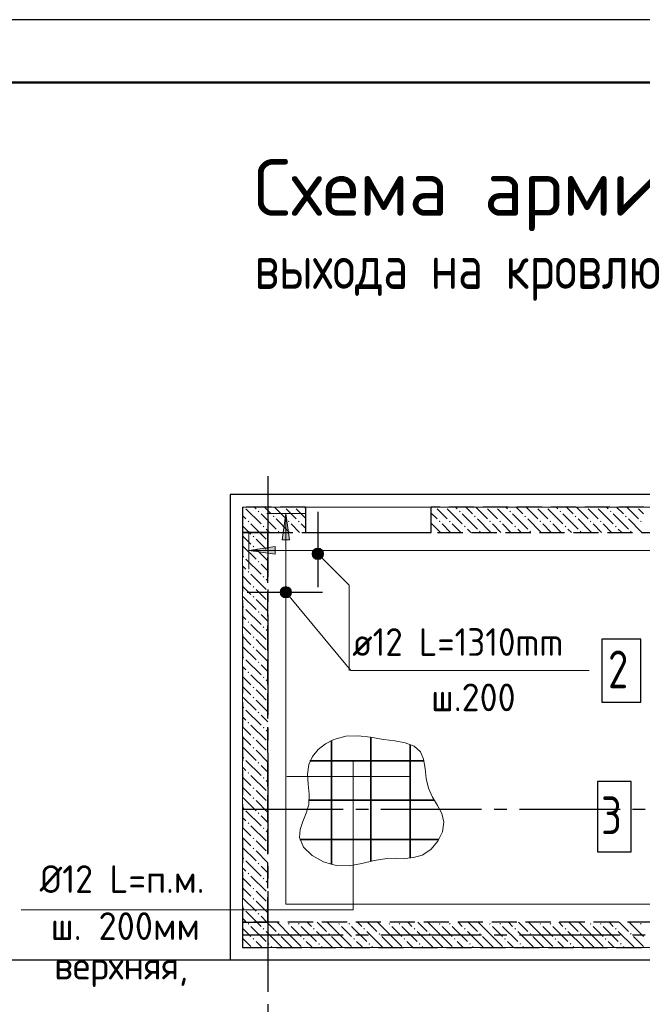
# Model space of a CAD drawing. Header units: millimetres. Extents: x 0 to 50400, y 0 to 35640.
# Tile 9 of 12: x 20011 to 25950, y 26244 to 35640. Entities that reach past the tile are written whole.
import ezdxf

# ---------------------------------------------------------------- set-up
doc = ezdxf.new("R2010")
doc.units = ezdxf.units.MM
doc.linetypes.add('______2', pattern=[324, 240, -84])
doc.linetypes.add('______5', pattern=[1320, 960, -120, 120, -120])
for name, color, linetype, lineweight in [('Standard', 7, 'Continuous', 25), ('ЖБ Перекрытие верхний уровень', 7, 'Continuous', 35), ('ЖБ Стена верхний уровень', 7, 'Continuous', 35), ('Общий02', 7, 'Continuous', 18), ('Позиционная метка номер позиции', 7, 'Continuous', 13)]:
    doc.layers.add(name, color=color, linetype=linetype, lineweight=lineweight)
doc.layers.add('Обрамление П-обр. равн.', color=7, linetype='Continuous', lineweight=25, true_color=0x5f1e0f)
doc.layers.add('Оси', color=7, linetype='______5', true_color=0x656565)
doc.styles.add('ISOCPEUR', font='txt')

msp = doc.modelspace()

# ---------------------------------------------------------------- hatches: boundary and pattern name
at = {"layer": 'ЖБ Стена верхний уровень', "linetype": 'Continuous', "lineweight": 18, "transparency": 33554687}
for points in [[(22281.4, 30947.7), (22289.2, 30955.5), (22297, 30947.7), (22289.2, 30939.9)], [(24201.4, 30947.7), (24209.2, 30955.5), (24217, 30947.7), (24209.2, 30939.9)], [(24681.4, 30947.7), (24689.2, 30955.5), (24697, 30947.7), (24689.2, 30939.9)], [(25161.4, 30947.7), (25169.2, 30955.5), (25177, 30947.7), (25169.2, 30939.9)], [(25641.4, 30947.7), (25649.2, 30955.5), (25657, 30947.7), (25649.2, 30939.9)], [(22185.4, 30851.7), (22193.2, 30859.5), (22201, 30851.7), (22193.2, 30843.9)], [(22425.4, 30899.7), (22433.2, 30907.5), (22441, 30899.7), (22433.2, 30891.9)], [(22569.4, 30851.7), (22577.2, 30859.5), (22585, 30851.7), (22577.2, 30843.9)], [(22665.4, 30851.7), (22673.2, 30859.5), (22681, 30851.7), (22673.2, 30843.9)], [(24009.4, 30851.7), (24017.2, 30859.5), (24025, 30851.7), (24017.2, 30843.9)], [(24105.4, 30851.7), (24113.2, 30859.5), (24121, 30851.7), (24113.2, 30843.9)], [(24345.4, 30899.7), (24353.2, 30907.5), (24361, 30899.7), (24353.2, 30891.9)], [(24489.4, 30851.7), (24497.2, 30859.5), (24505, 30851.7), (24497.2, 30843.9)], [(24585.4, 30851.7), (24593.2, 30859.5), (24601, 30851.7), (24593.2, 30843.9)], [(24825.4, 30899.7), (24833.2, 30907.5), (24841, 30899.7), (24833.2, 30891.9)], [(24969.4, 30851.7), (24977.2, 30859.5), (24985, 30851.7), (24977.2, 30843.9)], [(25065.4, 30851.7), (25073.2, 30859.5), (25081, 30851.7), (25073.2, 30843.9)], [(25305.4, 30899.7), (25313.2, 30907.5), (25321, 30899.7), (25313.2, 30891.9)], [(25449.4, 30851.7), (25457.2, 30859.5), (25465, 30851.7), (25457.2, 30843.9)], [(25545.4, 30851.7), (25553.2, 30859.5), (25561, 30851.7), (25553.2, 30843.9)], [(25785.4, 30899.7), (25793.2, 30907.5), (25801, 30899.7), (25793.2, 30891.9)], [(25929.4, 30851.7), (25937.2, 30859.5), (25945, 30851.7), (25937.2, 30843.9)], [(22329.4, 30803.7), (22337.2, 30811.5), (22345, 30803.7), (22337.2, 30795.9)], [(22473.4, 30755.7), (22481.2, 30763.5), (22489, 30755.7), (22481.2, 30747.9)], [(24249.4, 30803.7), (24257.2, 30811.5), (24265, 30803.7), (24257.2, 30795.9)], [(24393.4, 30755.7), (24401.2, 30763.5), (24409, 30755.7), (24401.2, 30747.9)], [(24729.4, 30803.7), (24737.2, 30811.5), (24745, 30803.7), (24737.2, 30795.9)], [(24873.4, 30755.7), (24881.2, 30763.5), (24889, 30755.7), (24881.2, 30747.9)], [(25209.4, 30803.7), (25217.2, 30811.5), (25225, 30803.7), (25217.2, 30795.9)], [(25353.4, 30755.7), (25361.2, 30763.5), (25369, 30755.7), (25361.2, 30747.9)], [(25689.4, 30803.7), (25697.2, 30811.5), (25705, 30803.7), (25697.2, 30795.9)], [(25833.4, 30755.7), (25841.2, 30763.5), (25849, 30755.7), (25841.2, 30747.9)], [(22233.4, 30707.7), (22241.2, 30715.5), (22249, 30707.7), (22241.2, 30699.9)], [(22233.4, 30611.7), (22241.2, 30619.5), (22249, 30611.7), (22241.2, 30603.9)], [(22137.5, 30515.7), (22145.2, 30523.5), (22153, 30515.7), (22145.2, 30507.9)], [(22281.4, 30467.7), (22289.2, 30475.5), (22297, 30467.7), (22289.2, 30459.9)], [(22185.4, 30371.7), (22193.2, 30379.5), (22201, 30371.7), (22193.2, 30363.9)], [(22329.4, 30323.7), (22337.2, 30331.5), (22345, 30323.7), (22337.2, 30315.9)], [(22233.4, 30227.7), (22241.2, 30235.5), (22249, 30227.7), (22241.2, 30219.9)], [(22233.4, 30131.7), (22241.2, 30139.5), (22249, 30131.7), (22241.2, 30123.9)], [(22137.5, 30035.7), (22145.2, 30043.5), (22153, 30035.7), (22145.2, 30027.9)], [(22281.4, 29987.7), (22289.2, 29995.5), (22297, 29987.7), (22289.2, 29979.9)], [(22185.4, 29891.7), (22193.2, 29899.5), (22201, 29891.7), (22193.2, 29883.9)], [(22329.4, 29843.7), (22337.2, 29851.5), (22345, 29843.7), (22337.2, 29835.9)], [(22233.4, 29747.7), (22241.2, 29755.5), (22249, 29747.7), (22241.2, 29739.9)], [(22233.4, 29651.7), (22241.2, 29659.5), (22249, 29651.7), (22241.2, 29643.9)], [(22137.5, 29555.7), (22145.2, 29563.5), (22153, 29555.7), (22145.2, 29547.9)], [(22281.4, 29507.7), (22289.2, 29515.5), (22297, 29507.7), (22289.2, 29499.9)], [(22185.4, 29411.7), (22193.2, 29419.5), (22201, 29411.7), (22193.2, 29403.9)], [(22329.4, 29363.7), (22337.2, 29371.5), (22345, 29363.7), (22337.2, 29355.9)], [(22233.4, 29267.7), (22241.2, 29275.5), (22249, 29267.7), (22241.2, 29259.9)], [(22233.4, 29171.7), (22241.2, 29179.5), (22249, 29171.7), (22241.2, 29163.9)], [(22137.5, 29075.7), (22145.2, 29083.5), (22153, 29075.7), (22145.2, 29067.9)], [(22281.4, 29027.7), (22289.2, 29035.5), (22297, 29027.7), (22289.2, 29019.9)], [(22185.4, 28931.7), (22193.2, 28939.5), (22201, 28931.7), (22193.2, 28923.9)], [(22329.4, 28883.7), (22337.2, 28891.5), (22345, 28883.7), (22337.2, 28875.9)], [(22233.4, 28787.7), (22241.2, 28795.5), (22249, 28787.7), (22241.2, 28779.9)], [(22233.4, 28691.7), (22241.2, 28699.5), (22249, 28691.7), (22241.2, 28683.9)], [(22137.5, 28595.7), (22145.2, 28603.5), (22153, 28595.7), (22145.2, 28587.9)], [(22281.4, 28547.7), (22289.2, 28555.5), (22297, 28547.7), (22289.2, 28539.9)], [(22185.4, 28451.7), (22193.2, 28459.5), (22201, 28451.7), (22193.2, 28443.9)], [(22329.4, 28403.7), (22337.2, 28411.5), (22345, 28403.7), (22337.2, 28395.9)], [(22233.4, 28307.7), (22241.2, 28315.5), (22249, 28307.7), (22241.2, 28299.9)], [(22233.4, 28211.7), (22241.2, 28219.5), (22249, 28211.7), (22241.2, 28203.9)], [(22137.5, 28115.7), (22145.2, 28123.5), (22153, 28115.7), (22145.2, 28107.9)], [(22281.4, 28067.7), (22289.2, 28075.5), (22297, 28067.7), (22289.2, 28059.9)], [(22185.4, 27971.7), (22193.2, 27979.5), (22201, 27971.7), (22193.2, 27963.9)], [(22329.4, 27923.7), (22337.2, 27931.5), (22345, 27923.7), (22337.2, 27915.9)], [(22233.4, 27827.7), (22241.2, 27835.5), (22249, 27827.7), (22241.2, 27819.9)], [(22233.4, 27731.7), (22241.2, 27739.5), (22249, 27731.7), (22241.2, 27723.9)], [(22137.5, 27635.7), (22145.2, 27643.5), (22153, 27635.7), (22145.2, 27627.9)], [(22281.4, 27587.7), (22289.2, 27595.5), (22297, 27587.7), (22289.2, 27579.9)], [(22185.4, 27491.7), (22193.2, 27499.5), (22201, 27491.7), (22193.2, 27483.9)], [(22329.4, 27443.7), (22337.2, 27451.5), (22345, 27443.7), (22337.2, 27435.9)], [(22233.4, 27347.7), (22241.2, 27355.5), (22249, 27347.7), (22241.2, 27339.9)], [(22233.4, 27251.7), (22241.2, 27259.5), (22249, 27251.7), (22241.2, 27243.9)], [(22137.5, 27155.7), (22145.2, 27163.5), (22153, 27155.7), (22145.2, 27147.9)], [(22281.4, 27107.7), (22289.2, 27115.5), (22297, 27107.7), (22289.2, 27099.9)], [(22185.4, 27011.7), (22193.2, 27019.5), (22201, 27011.7), (22193.2, 27003.9)], [(22329.4, 26963.7), (22337.2, 26971.5), (22345, 26963.7), (22337.2, 26955.9)], [(22569.4, 27011.7), (22577.2, 27019.5), (22585, 27011.7), (22577.2, 27003.9)], [(22665.4, 27011.7), (22673.2, 27019.5), (22681, 27011.7), (22673.2, 27003.9)], [(22809.4, 26963.7), (22817.2, 26971.5), (22825, 26963.7), (22817.2, 26955.9)], [(23049.4, 27011.7), (23057.2, 27019.5), (23065, 27011.7), (23057.2, 27003.9)], [(23145.4, 27011.7), (23153.2, 27019.5), (23161, 27011.7), (23153.2, 27003.9)], [(23289.4, 26963.7), (23297.2, 26971.5), (23305, 26963.7), (23297.2, 26955.9)], [(23529.4, 27011.7), (23537.2, 27019.5), (23545, 27011.7), (23537.2, 27003.9)], [(23625.4, 27011.7), (23633.2, 27019.5), (23641, 27011.7), (23633.2, 27003.9)], [(23769.4, 26963.7), (23777.2, 26971.5), (23785, 26963.7), (23777.2, 26955.9)], [(24009.4, 27011.7), (24017.2, 27019.5), (24025, 27011.7), (24017.2, 27003.9)], [(24105.4, 27011.7), (24113.2, 27019.5), (24121, 27011.7), (24113.2, 27003.9)], [(24249.4, 26963.7), (24257.2, 26971.5), (24265, 26963.7), (24257.2, 26955.9)], [(24489.4, 27011.7), (24497.2, 27019.5), (24505, 27011.7), (24497.2, 27003.9)], [(24585.4, 27011.7), (24593.2, 27019.5), (24601, 27011.7), (24593.2, 27003.9)], [(24729.4, 26963.7), (24737.2, 26971.5), (24745, 26963.7), (24737.2, 26955.9)], [(24969.4, 27011.7), (24977.2, 27019.5), (24985, 27011.7), (24977.2, 27003.9)], [(25065.4, 27011.7), (25073.2, 27019.5), (25081, 27011.7), (25073.2, 27003.9)], [(25209.4, 26963.7), (25217.2, 26971.5), (25225, 26963.7), (25217.2, 26955.9)], [(25449.4, 27011.7), (25457.2, 27019.5), (25465, 27011.7), (25457.2, 27003.9)], [(25545.4, 27011.7), (25553.2, 27019.5), (25561, 27011.7), (25553.2, 27003.9)], [(25689.4, 26963.7), (25697.2, 26971.5), (25705, 26963.7), (25697.2, 26955.9)], [(25929.4, 27011.7), (25937.2, 27019.5), (25945, 27011.7), (25937.2, 27003.9)], [(22233.4, 26867.7), (22241.2, 26875.5), (22249, 26867.7), (22241.2, 26859.9)], [(22473.4, 26915.7), (22481.2, 26923.5), (22489, 26915.7), (22481.2, 26907.9)], [(22713.4, 26867.7), (22721.2, 26875.5), (22729, 26867.7), (22721.2, 26859.9)], [(22953.4, 26915.7), (22961.2, 26923.5), (22969, 26915.7), (22961.2, 26907.9)], [(23193.4, 26867.7), (23201.2, 26875.5), (23209, 26867.7), (23201.2, 26859.9)], [(23433.4, 26915.7), (23441.2, 26923.5), (23449, 26915.7), (23441.2, 26907.9)], [(23673.4, 26867.7), (23681.2, 26875.5), (23689, 26867.7), (23681.2, 26859.9)], [(23913.4, 26915.7), (23921.2, 26923.5), (23929, 26915.7), (23921.2, 26907.9)], [(24153.4, 26867.7), (24161.2, 26875.5), (24169, 26867.7), (24161.2, 26859.9)], [(24393.4, 26915.7), (24401.2, 26923.5), (24409, 26915.7), (24401.2, 26907.9)], [(24633.4, 26867.7), (24641.2, 26875.5), (24649, 26867.7), (24641.2, 26859.9)], [(24873.4, 26915.7), (24881.2, 26923.5), (24889, 26915.7), (24881.2, 26907.9)], [(25113.4, 26867.7), (25121.2, 26875.5), (25129, 26867.7), (25121.2, 26859.9)], [(25353.4, 26915.7), (25361.2, 26923.5), (25369, 26915.7), (25361.2, 26907.9)], [(25593.4, 26867.7), (25601.2, 26875.5), (25609, 26867.7), (25601.2, 26859.9)], [(25833.4, 26915.7), (25841.2, 26923.5), (25849, 26915.7), (25841.2, 26907.9)], [(22377.4, 26819.7), (22385.2, 26827.5), (22393, 26819.7), (22385.2, 26811.9)], [(22857.4, 26819.7), (22865.2, 26827.5), (22873, 26819.7), (22865.2, 26811.9)], [(23337.4, 26819.7), (23345.2, 26827.5), (23353, 26819.7), (23345.2, 26811.9)], [(23817.4, 26819.7), (23825.2, 26827.5), (23833, 26819.7), (23825.2, 26811.9)], [(24297.4, 26819.7), (24305.2, 26827.5), (24313, 26819.7), (24305.2, 26811.9)], [(24777.4, 26819.7), (24785.2, 26827.5), (24793, 26819.7), (24785.2, 26811.9)], [(25257.4, 26819.7), (25265.2, 26827.5), (25273, 26819.7), (25265.2, 26811.9)], [(25737.4, 26819.7), (25745.2, 26827.5), (25753, 26819.7), (25745.2, 26811.9)]]:
    msp.add_hatch(color=7, dxfattribs=at).paths.add_polyline_path(points, flags=16)
at = {"layer": 'Общий02', "linetype": 'Continuous', "lineweight": 13, "transparency": 33554687}
msp.add_hatch(color=7, dxfattribs=at).paths.add_polyline_path([(22585.4, 30675.4), (22549.4, 30927.4), (22513.4, 30675.4)])
msp.add_hatch(color=7, dxfattribs=at).paths.add_polyline_path([(22449.4, 30539.4), (22197.4, 30575.4), (22449.4, 30611.4)], flags=16)
at = {"layer": 'Позиционная метка номер позиции', "linetype": 'Continuous', "lineweight": 13, "transparency": 33554687}
for points in [[(22803.1, 30556.9), (22841.3, 30595.1), (22816.9, 30581.3)], [(22841.3, 30595.1), (22803.1, 30556.9), (22803.1, 30529.4)], [(22841.3, 30595.1), (22803.1, 30529.4), (22868.8, 30595.1)], [(22868.8, 30595.1), (22803.1, 30529.4), (22816.9, 30504.9)], [(22868.8, 30595.1), (22816.9, 30504.9), (22893.2, 30581.3)], [(22893.2, 30581.3), (22816.9, 30504.9), (22841.3, 30491.2)], [(22893.2, 30581.3), (22841.3, 30491.2), (22907, 30556.9)], [(22907, 30556.9), (22841.3, 30491.2), (22868.8, 30491.2)], [(22907, 30556.9), (22868.8, 30491.2), (22907, 30529.4)], [(22907, 30529.4), (22868.8, 30491.2), (22893.2, 30504.9)], [(22540.6, 30229.2), (22499, 30194.7), (22496.4, 30167.3)], [(22540.6, 30229.2), (22496.4, 30167.3), (22567.9, 30226.6)], [(22567.9, 30226.6), (22496.4, 30167.3), (22507.9, 30141.7)], [(22499, 30194.7), (22540.6, 30229.2), (22514.9, 30217.8)], [(22567.9, 30226.6), (22507.9, 30141.7), (22591, 30210.7)], [(22591, 30210.7), (22507.9, 30141.7), (22530.9, 30125.8)], [(22591, 30210.7), (22530.9, 30125.8), (22602.4, 30185.1)], [(22602.4, 30185.1), (22530.9, 30125.8), (22558.3, 30123.2)], [(22602.4, 30185.1), (22558.3, 30123.2), (22599.9, 30157.7)], [(22599.9, 30157.7), (22558.3, 30123.2), (22583.9, 30134.7)]]:
    msp.add_hatch(color=7, dxfattribs=at).paths.add_polyline_path(points)

# ---------------------------------------------------------------- linework, layer by layer
at = {"layer": 'Standard', "color": 7, "linetype": 'Continuous', "lineweight": 18, "transparency": 33554687}
for p, q in [((22137.4, 26787.4), (22137.4, 30987.4)), ((22137.4, 30987.4), (30177.4, 30987.4)), ((30177.4, 26787.4), (22137.4, 26787.4))]:
    msp.add_line(p, q, dxfattribs=at)
at = {"layer": 'Standard', "color": 7, "linetype": 'Continuous', "lineweight": 25, "transparency": 33554687}
msp.add_lwpolyline([(0, 0), (50400, 0), (50400, 35640), (0, 35640), (0, 0)], close=True, dxfattribs=at)
at = {"layer": 'Standard', "color": 254, "linetype": 'Continuous', "lineweight": 25, "true_color": 0xc4c4ff, "transparency": 33554687}
for points in [[(18840, 26667.4), (34827.5, 26667.4), (34827.5, 35558)], [(22017.4, 26667.4), (30297.4, 26667.4), (30297.4, 31107.4), (22017.4, 31107.4), (22017.4, 26667.4)]]:
    msp.add_lwpolyline(points, dxfattribs=at)
at = {"layer": 'Standard', "color": 7, "linetype": 'Continuous', "lineweight": 50, "transparency": 33554687}
msp.add_lwpolyline([(2400, 35040), (49800, 35040), (49800, 600), (2400, 600), (2400, 35040)], close=True, dxfattribs=at)
at = {"layer": 'ЖБ Перекрытие верхний уровень', "color": 7, "linetype": 'Continuous', "lineweight": 18, "transparency": 33554687}
for p, q in [((22137.5, 30987.4), (22137.5, 26787.4)), ((30177.5, 30987.4), (22137.5, 30987.4)), ((22137.5, 26787.4), (30177.5, 26787.4))]:
    msp.add_line(p, q, dxfattribs=at)
at = {"layer": 'ЖБ Стена верхний уровень', "color": 251, "linetype": '______2', "lineweight": -3, "true_color": 0x656565, "transparency": 33554687}
for p, q in [((22737.2, 30987.4), (22137.5, 30987.4)), ((22137.5, 30987.4), (22137.5, 30747.4)), ((30177.5, 30987.4), (23937.2, 30987.4)), ((22137.5, 30747.4), (22137.5, 27027.4)), ((22377.5, 30747.4), (22137.5, 30747.4)), ((22137.5, 30747.4), (22377.5, 30747.4)), ((22377.5, 27027.4), (22377.5, 30747.4)), ((22377.5, 30747.4), (29937.5, 30747.4)), ((29937.4, 27027.4), (22137.5, 27027.4)), ((22137.5, 27027.4), (22137.5, 26787.4)), ((22137.5, 27027.4), (22377.5, 27027.4)), ((22137.5, 26787.4), (29937.4, 26787.4))]:
    msp.add_line(p, q, dxfattribs=at)
at = {"layer": 'ЖБ Стена верхний уровень', "color": 9, "linetype": 'Continuous', "lineweight": 18, "true_color": 0xc7c7c7, "transparency": 33554687}
for p, q in [((22169.2, 30971.7), (22313.2, 30827.7)), ((22249.5, 30987.4), (22265.2, 30971.7)), ((22313.2, 30923.7), (22457.2, 30779.7)), ((22345.5, 30987.4), (22409.2, 30923.7)), ((22441.5, 30987.4), (22553.2, 30875.7)), ((22601.2, 30923.7), (22553.2, 30971.7)), ((22649.2, 30875.7), (22601.2, 30923.7)), ((22649.2, 30971.7), (22737.2, 30883.7)), ((22729.5, 30987.4), (22737.2, 30979.7)), ((23937.2, 30931.7), (23993.2, 30875.7)), ((24041.2, 30923.7), (23993.2, 30971.7)), ((24089.2, 30875.7), (24041.2, 30923.7)), ((24089.2, 30971.7), (24233.2, 30827.7)), ((24169.5, 30987.4), (24185.2, 30971.7)), ((24233.2, 30923.7), (24377.2, 30779.7)), ((24265.5, 30987.4), (24329.2, 30923.7)), ((24361.5, 30987.4), (24473.2, 30875.7)), ((24521.2, 30923.7), (24473.2, 30971.7)), ((24569.2, 30875.7), (24521.2, 30923.7)), ((24569.2, 30971.7), (24713.2, 30827.7)), ((24649.5, 30987.4), (24665.2, 30971.7)), ((24713.2, 30923.7), (24857.2, 30779.7)), ((24745.5, 30987.4), (24809.2, 30923.7)), ((24841.5, 30987.4), (24953.2, 30875.7)), ((25001.2, 30923.7), (24953.2, 30971.7)), ((25049.2, 30875.7), (25001.2, 30923.7)), ((25049.2, 30971.7), (25193.2, 30827.7)), ((25129.5, 30987.4), (25145.2, 30971.7)), ((25193.2, 30923.7), (25337.2, 30779.7)), ((25225.5, 30987.4), (25289.2, 30923.7)), ((25321.5, 30987.4), (25433.2, 30875.7)), ((25481.2, 30923.7), (25433.2, 30971.7)), ((25529.2, 30875.7), (25481.2, 30923.7)), ((25529.2, 30971.7), (25673.2, 30827.7)), ((25609.5, 30987.4), (25625.2, 30971.7)), ((25673.2, 30923.7), (25817.2, 30779.7)), ((25705.5, 30987.4), (25769.2, 30923.7)), ((25801.5, 30987.4), (25913.2, 30875.7)), ((25961.2, 30923.7), (25913.2, 30971.7)), ((22169.2, 30875.7), (22137.5, 30907.5)), ((22217.2, 30827.7), (22297.5, 30747.4)), ((22585.5, 30747.4), (22457.2, 30875.7)), ((22601.2, 30827.7), (22681.5, 30747.4)), ((22697.2, 30827.7), (22737.2, 30787.7)), ((24025.5, 30747.4), (23937.2, 30835.7)), ((24041.2, 30827.7), (24121.5, 30747.4)), ((24137.2, 30827.7), (24217.5, 30747.4)), ((24505.5, 30747.4), (24377.2, 30875.7)), ((24521.2, 30827.7), (24601.5, 30747.4)), ((24617.2, 30827.7), (24697.5, 30747.4)), ((24985.5, 30747.4), (24857.2, 30875.7)), ((25001.2, 30827.7), (25081.5, 30747.4)), ((25097.2, 30827.7), (25177.5, 30747.4)), ((25465.5, 30747.4), (25337.2, 30875.7)), ((25481.2, 30827.7), (25561.5, 30747.4)), ((25577.2, 30827.7), (25657.5, 30747.4)), ((25945.5, 30747.4), (25817.2, 30875.7)), ((22137.5, 30811.5), (22201.5, 30747.4)), ((22201.5, 30747.4), (22217.2, 30731.7)), ((22297.5, 30747.4), (22361.2, 30683.7)), ((22393.5, 30747.4), (22361.2, 30779.7)), ((24313.5, 30747.4), (24281.2, 30779.7)), ((24793.5, 30747.4), (24761.2, 30779.7)), ((25273.5, 30747.4), (25241.2, 30779.7)), ((25753.5, 30747.4), (25721.2, 30779.7)), ((22137.5, 30715.5), (22217.2, 30635.7)), ((22313.2, 30635.7), (22265.2, 30683.7)), ((22361.2, 30587.7), (22313.2, 30635.7)), ((22137.5, 30619.5), (22265.2, 30491.7)), ((22265.2, 30587.7), (22377.5, 30475.5)), ((22169.2, 30491.7), (22313.2, 30347.7)), ((22313.2, 30443.7), (22377.5, 30379.5)), ((22169.2, 30395.7), (22137.5, 30427.5)), ((22137.5, 30331.5), (22217.2, 30251.7)), ((22217.2, 30347.7), (22361.2, 30203.7)), ((22377.5, 30283.5), (22361.2, 30299.7)), ((22137.5, 30235.5), (22217.2, 30155.7)), ((22313.2, 30155.7), (22265.2, 30203.7)), ((22137.5, 30139.5), (22265.2, 30011.7)), ((22265.2, 30107.7), (22377.5, 29995.5)), ((22361.2, 30107.7), (22313.2, 30155.7)), ((22169.2, 30011.7), (22313.2, 29867.7)), ((22169.2, 29915.7), (22137.5, 29947.5)), ((22313.2, 29963.7), (22377.5, 29899.5)), ((22137.5, 29851.5), (22217.2, 29771.7)), ((22217.2, 29867.7), (22361.2, 29723.7)), ((22377.5, 29803.5), (22361.2, 29819.7)), ((22137.5, 29755.5), (22217.2, 29675.7)), ((22313.2, 29675.7), (22265.2, 29723.7)), ((22137.5, 29659.5), (22265.2, 29531.7)), ((22265.2, 29627.7), (22377.5, 29515.5)), ((22361.2, 29627.7), (22313.2, 29675.7)), ((22169.2, 29531.7), (22313.2, 29387.7)), ((22169.2, 29435.7), (22137.5, 29467.5)), ((22313.2, 29483.7), (22377.5, 29419.5)), ((22137.5, 29371.5), (22217.2, 29291.7)), ((22217.2, 29387.7), (22361.2, 29243.7)), ((22377.5, 29323.5), (22361.2, 29339.7)), ((22137.5, 29275.5), (22217.2, 29195.7)), ((22313.2, 29195.7), (22265.2, 29243.7)), ((22137.5, 29179.5), (22265.2, 29051.7)), ((22265.2, 29147.7), (22377.5, 29035.5)), ((22361.2, 29147.7), (22313.2, 29195.7)), ((22169.2, 29051.7), (22313.2, 28907.7)), ((22169.2, 28955.7), (22137.5, 28987.5)), ((22313.2, 29003.7), (22377.5, 28939.5)), ((22137.5, 28891.5), (22217.2, 28811.7)), ((22217.2, 28907.7), (22361.2, 28763.7)), ((22377.5, 28843.5), (22361.2, 28859.7)), ((22137.5, 28795.5), (22217.2, 28715.7)), ((22313.2, 28715.7), (22265.2, 28763.7)), ((22137.5, 28699.5), (22265.2, 28571.7)), ((22265.2, 28667.7), (22377.5, 28555.5)), ((22361.2, 28667.7), (22313.2, 28715.7)), ((22169.2, 28571.7), (22313.2, 28427.7)), ((22169.2, 28475.7), (22137.5, 28507.5)), ((22313.2, 28523.7), (22377.5, 28459.5)), ((22137.5, 28411.5), (22217.2, 28331.7)), ((22217.2, 28427.7), (22361.2, 28283.7)), ((22377.5, 28363.5), (22361.2, 28379.7)), ((22137.5, 28315.5), (22217.2, 28235.7)), ((22313.2, 28235.7), (22265.2, 28283.7)), ((22137.5, 28219.5), (22265.2, 28091.7)), ((22361.2, 28187.7), (22313.2, 28235.7)), ((22265.2, 28187.7), (22377.5, 28075.5)), ((22169.2, 27995.7), (22137.5, 28027.5)), ((22169.2, 28091.7), (22313.2, 27947.7)), ((22313.2, 28043.7), (22377.5, 27979.5)), ((22137.5, 27931.5), (22217.2, 27851.7)), ((22217.2, 27947.7), (22361.2, 27803.7)), ((22137.5, 27835.5), (22217.2, 27755.7)), ((22377.5, 27883.5), (22361.2, 27899.7)), ((22137.5, 27739.5), (22265.2, 27611.7)), ((22313.2, 27755.7), (22265.2, 27803.7)), ((22361.2, 27707.7), (22313.2, 27755.7)), ((22265.2, 27707.7), (22377.5, 27595.5)), ((22169.2, 27515.7), (22137.5, 27547.5)), ((22169.2, 27611.7), (22313.2, 27467.7)), ((22313.2, 27563.7), (22377.5, 27499.5)), ((22137.5, 27451.5), (22217.2, 27371.7)), ((22217.2, 27467.7), (22361.2, 27323.7)), ((22137.5, 27355.5), (22217.2, 27275.7)), ((22377.5, 27403.5), (22361.2, 27419.7)), ((22137.5, 27259.5), (22265.2, 27131.7)), ((22313.2, 27275.7), (22265.2, 27323.7)), ((22361.2, 27227.7), (22313.2, 27275.7)), ((22265.2, 27227.7), (22377.5, 27115.5)), ((22169.2, 27035.7), (22137.5, 27067.5)), ((22169.2, 27131.7), (22273.5, 27027.4)), ((22313.2, 27083.7), (22369.5, 27027.4)), ((22137.5, 26971.5), (22217.2, 26891.7)), ((22217.2, 26987.7), (22361.2, 26843.7)), ((22273.5, 27027.4), (22313.2, 26987.7)), ((22369.5, 27027.4), (22457.2, 26939.7)), ((22601.2, 26891.7), (22465.5, 27027.4)), ((22601.2, 26987.7), (22697.2, 26891.7)), ((22697.2, 26987.7), (22841.2, 26843.7)), ((22753.5, 27027.4), (22793.2, 26987.7)), ((22849.5, 27027.4), (22937.2, 26939.7)), ((23081.2, 26891.7), (22945.5, 27027.4)), ((23081.2, 26987.7), (23177.2, 26891.7)), ((23177.2, 26987.7), (23321.2, 26843.7)), ((23233.5, 27027.4), (23273.2, 26987.7)), ((23329.5, 27027.4), (23417.2, 26939.7)), ((23561.2, 26891.7), (23425.5, 27027.4)), ((23561.2, 26987.7), (23657.2, 26891.7)), ((23657.2, 26987.7), (23801.2, 26843.7)), ((23713.5, 27027.4), (23753.2, 26987.7)), ((23809.5, 27027.4), (23897.2, 26939.7)), ((24041.2, 26891.7), (23905.5, 27027.4)), ((24041.2, 26987.7), (24137.2, 26891.7)), ((24137.2, 26987.7), (24281.2, 26843.7)), ((24193.5, 27027.4), (24233.2, 26987.7)), ((24289.5, 27027.4), (24377.2, 26939.7)), ((24521.2, 26891.7), (24385.5, 27027.4)), ((24521.2, 26987.7), (24617.2, 26891.7)), ((24617.2, 26987.7), (24761.2, 26843.7)), ((24673.5, 27027.4), (24713.2, 26987.7)), ((24769.5, 27027.4), (24857.2, 26939.7)), ((25001.2, 26891.7), (24865.5, 27027.4)), ((25001.2, 26987.7), (25097.2, 26891.7)), ((25097.2, 26987.7), (25241.2, 26843.7)), ((25153.5, 27027.4), (25193.2, 26987.7)), ((25249.5, 27027.4), (25337.2, 26939.7)), ((25481.2, 26891.7), (25345.5, 27027.4)), ((25481.2, 26987.7), (25577.2, 26891.7)), ((25577.2, 26987.7), (25721.2, 26843.7)), ((25633.5, 27027.4), (25673.2, 26987.7)), ((25729.5, 27027.4), (25817.2, 26939.7)), ((25961.2, 26891.7), (25825.5, 27027.4)), ((22137.5, 26875.5), (22217.2, 26795.7)), ((22505.2, 26795.7), (22361.2, 26939.7)), ((22505.2, 26891.7), (22601.2, 26795.7)), ((22601.2, 26891.7), (22697.2, 26795.7)), ((22985.2, 26795.7), (22841.2, 26939.7)), ((22985.2, 26891.7), (23081.2, 26795.7)), ((23081.2, 26891.7), (23177.2, 26795.7)), ((23465.2, 26795.7), (23321.2, 26939.7)), ((23465.2, 26891.7), (23561.2, 26795.7)), ((23561.2, 26891.7), (23657.2, 26795.7)), ((23945.2, 26795.7), (23801.2, 26939.7)), ((23945.2, 26891.7), (24041.2, 26795.7)), ((24041.2, 26891.7), (24137.2, 26795.7)), ((24425.2, 26795.7), (24281.2, 26939.7)), ((24425.2, 26891.7), (24521.2, 26795.7)), ((24521.2, 26891.7), (24617.2, 26795.7)), ((24905.2, 26795.7), (24761.2, 26939.7)), ((24905.2, 26891.7), (25001.2, 26795.7)), ((25001.2, 26891.7), (25097.2, 26795.7)), ((25385.2, 26795.7), (25241.2, 26939.7)), ((25385.2, 26891.7), (25481.2, 26795.7)), ((25481.2, 26891.7), (25577.2, 26795.7)), ((25865.2, 26795.7), (25721.2, 26939.7)), ((25865.2, 26891.7), (25961.2, 26795.7)), ((22313.2, 26795.7), (22265.2, 26843.7)), ((22321.5, 26787.4), (22313.2, 26795.7)), ((22409.2, 26795.7), (22417.5, 26787.4)), ((22505.2, 26795.7), (22513.5, 26787.4)), ((22601.2, 26795.7), (22609.5, 26787.4)), ((22793.2, 26795.7), (22745.2, 26843.7)), ((22801.5, 26787.4), (22793.2, 26795.7)), ((22889.2, 26795.7), (22897.5, 26787.4)), ((22985.2, 26795.7), (22993.5, 26787.4)), ((23081.2, 26795.7), (23089.5, 26787.4)), ((23273.2, 26795.7), (23225.2, 26843.7)), ((23281.5, 26787.4), (23273.2, 26795.7)), ((23369.2, 26795.7), (23377.5, 26787.4)), ((23465.2, 26795.7), (23473.5, 26787.4)), ((23561.2, 26795.7), (23569.5, 26787.4)), ((23753.2, 26795.7), (23705.2, 26843.7)), ((23761.5, 26787.4), (23753.2, 26795.7)), ((23849.2, 26795.7), (23857.5, 26787.4)), ((23945.2, 26795.7), (23953.5, 26787.4)), ((24041.2, 26795.7), (24049.5, 26787.4)), ((24233.2, 26795.7), (24185.2, 26843.7)), ((24241.5, 26787.4), (24233.2, 26795.7)), ((24329.2, 26795.7), (24337.5, 26787.4)), ((24425.2, 26795.7), (24433.5, 26787.4)), ((24521.2, 26795.7), (24529.5, 26787.4)), ((24713.2, 26795.7), (24665.2, 26843.7)), ((24721.5, 26787.4), (24713.2, 26795.7)), ((24809.2, 26795.7), (24817.5, 26787.4)), ((24905.2, 26795.7), (24913.5, 26787.4)), ((25001.2, 26795.7), (25009.5, 26787.4)), ((25193.2, 26795.7), (25145.2, 26843.7)), ((25201.5, 26787.4), (25193.2, 26795.7)), ((25289.2, 26795.7), (25297.5, 26787.4)), ((25385.2, 26795.7), (25393.5, 26787.4)), ((25481.2, 26795.7), (25489.5, 26787.4)), ((25673.2, 26795.7), (25625.2, 26843.7)), ((25681.5, 26787.4), (25673.2, 26795.7)), ((25769.2, 26795.7), (25777.5, 26787.4)), ((25865.2, 26795.7), (25873.5, 26787.4))]:
    msp.add_line(p, q, dxfattribs=at)
at = {"layer": 'ЖБ Стена верхний уровень', "color": 7, "linetype": 'Continuous', "lineweight": 25, "transparency": 33554687}
for p, q in [((22737.2, 30987.4), (22737.2, 30747.4)), ((23937.2, 30747.4), (23937.2, 30987.4)), ((22737.2, 30747.4), (23937.2, 30747.4))]:
    msp.add_line(p, q, dxfattribs=at)
at = {"layer": 'Обрамление П-обр. равн.', "color": 7, "linetype": 'Continuous', "lineweight": 25, "transparency": 33554687}
for p, q in [((22855, 30944.2), (22855, 30224.2)), ((22180.6, 30176.2), (22900.6, 30176.2))]:
    msp.add_line(p, q, dxfattribs=at)
msp.add_lwpolyline([(25563.4, 29128.2), (25935.4, 29128.2), (25935.4, 29728.2), (25563.4, 29728.2), (25563.4, 29128.2)], dxfattribs=at)
at = {"layer": 'Общий02', "color": 251, "linetype": 'Continuous', "lineweight": 13, "true_color": 0x494949, "transparency": 33554687}
for p, q in [((22369.4, 30927.4), (22729.4, 30927.4)), ((22549.4, 30927.4), (22513.4, 30675.4)), ((22549.4, 30927.4), (22549.4, 30927.4)), ((22549.4, 30927.4), (22549.4, 30927.4)), ((22549.4, 30927.4), (22549.4, 30927.4)), ((22585.4, 30675.4), (22549.4, 30927.4)), ((22197.4, 30395.4), (22197.4, 30755.4)), ((22513.4, 30675.4), (22585.4, 30675.4)), ((22549.4, 30675.4), (22549.4, 30657.4)), ((22197.4, 30575.4), (22449.4, 30611.4)), ((22197.4, 30575.4), (22197.4, 30575.4)), ((22197.4, 30575.4), (22197.4, 30575.4)), ((22197.4, 30575.4), (22197.4, 30575.4)), ((22449.4, 30539.4), (22197.4, 30575.4)), ((22449.4, 30611.4), (22449.4, 30539.4)), ((22449.4, 30575.4), (22467.4, 30575.4))]:
    msp.add_line(p, q, dxfattribs=at)
msp.add_lwpolyline([(22197.4, 30575.4), (29765.5, 30575.4), (29765.5, 27199.4), (22549.4, 27199.4), (22549.4, 30927.4)], dxfattribs=at)
at = {"layer": 'Оси', "color": 8, "linetype": '______5', "lineweight": -3, "transparency": 33554687}
for p, q in [((22377.4, 31283.8), (22377.4, 25515.8)), ((22137.4, 28107.4), (31649.2, 28107.4)), ((22137.4, 26907.4), (31649.2, 26907.4))]:
    msp.add_line(p, q, dxfattribs=at)
at = {"layer": 'Позиционная метка номер позиции', "color": 7, "linetype": 'Continuous', "lineweight": 13, "transparency": 33554687}
for p, q in [((22816.9, 30581.3), (22816.9, 30581.3)), ((22893.2, 30581.3), (22893.2, 30581.3)), ((22816.9, 30504.9), (22816.9, 30504.9)), ((22893.2, 30504.9), (22893.2, 30504.9)), ((22514.9, 30217.8), (22514.9, 30217.8)), ((22591, 30210.7), (22591, 30210.7)), ((22507.9, 30141.7), (22507.9, 30141.7)), ((22583.9, 30134.7), (22583.9, 30134.7)), ((22560.2, 28416.4), (23736.2, 28416.4))]:
    msp.add_line(p, q, dxfattribs=at)
at = {"layer": 'Позиционная метка номер позиции', "color": 7, "linetype": 'Continuous', "lineweight": 35, "transparency": 33554687}
for p, q in [((22985.3, 28762.7), (22985.3, 27578.1)), ((23360.8, 28793.3), (23360.8, 27608.5)), ((23736.2, 28723.9), (23736.2, 27639.3)), ((22779.9, 28566.3), (23867, 28566.3)), ((22772.8, 28190.8), (23966, 28190.8)), ((22682.7, 27815.4), (24009.9, 27815.4))]:
    msp.add_line(p, q, dxfattribs=at)
at = {"layer": 'Позиционная метка номер позиции', "color": 7, "linetype": 'Continuous', "lineweight": 13, "transparency": 33554687}
for points in [[(22855, 30543.1), (23154.3, 30243.9), (23154.3, 29428.2)], [(22549.4, 30176.2), (23170, 29428.2), (25443.6, 29428.2)], [(20025.1, 27144.4), (23191.4, 27144.4), (23191.4, 28566.3)]]:
    msp.add_lwpolyline(points, dxfattribs=at)
at = {"layer": 'Позиционная метка номер позиции', "color": 7, "linetype": '______2', "lineweight": 13, "transparency": 33554687}
msp.add_lwpolyline([(23479.8, 28772.1), (23358.9, 28793.6), (23239, 28806.6), (23121.3, 28802.3), (23006.7, 28772.1), (22928.4, 28730.9), (22858.3, 28675.2), (22802.7, 28608.3), (22767.8, 28533.1), (22756.8, 28441.7), (22764, 28346.1), (22773, 28248.2), (22767.8, 28150.2), (22743.9, 28068.2), (22711.8, 27988.3), (22685.4, 27910.9), (22678.9, 27836.7), (22717.5, 27743.4), (22800.2, 27663.3), (22909.6, 27603.1), (23028.3, 27569.3), (23154.7, 27566.4), (23274.9, 27587.6), (23393, 27616.1), (23512.8, 27635.5), (23598.2, 27637.4), (23684.3, 27636.7), (23768.9, 27643.4), (23849.9, 27667.3), (23932.7, 27722.3), (24000.3, 27800.3), (24044.6, 27890.8), (24057.3, 27983.1), (24036.7, 28064.3), (23995.5, 28142.2), (23948.2, 28221.3), (23909.2, 28306.1), (23888.5, 28399.2), (23877.7, 28493.9), (23863.5, 28581.8), (23832.9, 28654.1), (23772.9, 28706.6), (23688.7, 28739.4), (23588.3, 28759), (23479.8, 28772.1)], dxfattribs=at)
at = {"layer": 'Позиционная метка номер позиции', "color": 7, "linetype": 'Continuous', "lineweight": 25, "transparency": 33554687}
msp.add_lwpolyline([(25521.4, 27699.4), (25845.4, 27699.4), (25845.4, 28371.4), (25521.4, 28371.4), (25521.4, 27699.4)], dxfattribs=at)
at = {"layer": 'Позиционная метка номер позиции', "color": 7, "linetype": 'Continuous', "lineweight": 13, "transparency": 33554687}
for centre in [(22855, 30543.1), (22549.4, 30176.2)]:
    msp.add_circle(centre, 54, dxfattribs=at)

# ---------------------------------------------------------------- texts
at = {"layer": 'Standard', "color": 7, "linetype": 'Continuous', "lineweight": 50, "transparency": 33554687, "attachment_point": 7, "style": 'ISOCPEUR'}
for s, insert, char_height, width in [('\\W0.99;Схема армирования перекрытия', (22243.1, 33622.4), 540, 11168.377), ('\\W0.98;выхода на кровлю', (22243.1, 32957.1), 420, 5012.509)]:
    msp.add_mtext(s, dxfattribs=dict(at, insert=insert, char_height=char_height, width=width))
at = {"layer": 'Обрамление П-обр. равн.', "color": 7, "linetype": 'Continuous', "lineweight": 13, "transparency": 33554687, "attachment_point": 7, "style": 'ISOCPEUR'}
for s, insert, char_height, width in [('\\W0.92;ø12 L=1310mm ', (23183.3, 29569), 264, 2469.884), ('\\W0.78;2', (25623.4, 29260.2), 360, 391.676), ('\\W0.95;ш.200 ', (23935.5, 29041), 264, 1154.563)]:
    msp.add_mtext(s, dxfattribs=dict(at, insert=insert, char_height=char_height, width=width))
at = {"layer": 'Позиционная метка номер позиции', "color": 7, "linetype": 'Continuous', "lineweight": 25, "transparency": 33554687, "attachment_point": 7, "style": 'ISOCPEUR'}
for s, insert, char_height, width in [('\\W0.78;3', (25557.4, 27867.4), 360, 391.688), ('\\W0.94;Ø12 L=п.м.', (20201.7, 27306.9), 264, 1786.436), ('\\W0.96;ш. 200мм', (20307.3, 26858.1), 264, 1578.577), ('\\W0.96;верхняя,', (20340.3, 26409.3), 264, 1511.947)]:
    msp.add_mtext(s, dxfattribs=dict(at, insert=insert, char_height=char_height, width=width))

doc.saveas('drawing.dxf')
